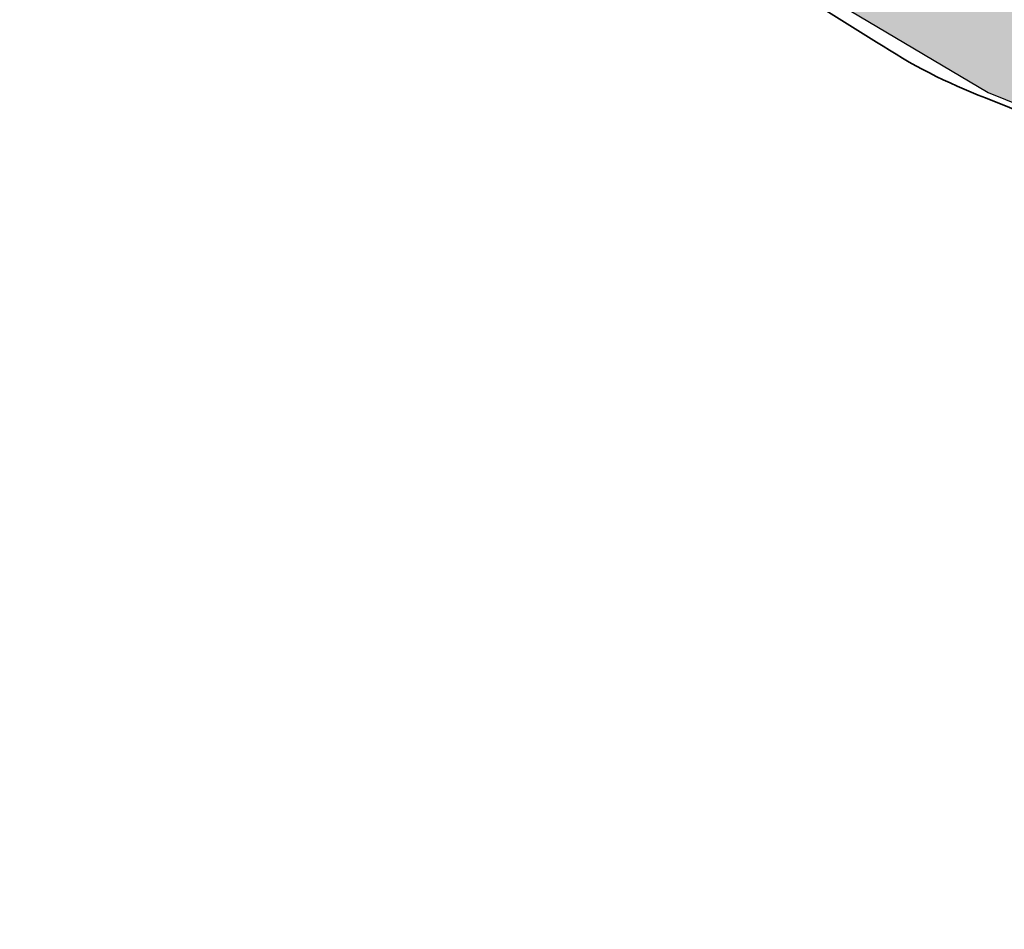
# Model space of a CAD drawing. Header units: metres. Extents: x 154038 to 155227, y 461678 to 462519.
# Tile 4 of 256: x 154433 to 154458, y 461885 to 461909. Entities that reach past the tile are written whole.
import ezdxf

# ---------------------------------------------------------------- set-up
doc = ezdxf.new("R2010")
doc.units = ezdxf.units.M
doc.layers.add('N-GV-GR-GROENVOORZIENING_Zrand-G', color=5, linetype='Continuous')
doc.layers.add('N-GV-GR-GROENVOORZIENING_Zrand-V', color=7, linetype='Continuous', true_color=0x787121)
doc.layers.add('N-WE-KG-WERKGRENS-G', color=1, linetype='Continuous', lineweight=35)

msp = doc.modelspace()

# ---------------------------------------------------------------- hatches: boundary and pattern name
at = {"layer": 'N-GV-GR-GROENVOORZIENING_Zrand-V'}
h = msp.add_hatch(color=256, dxfattribs=at)
h.dxf.hatch_style = 1
h.paths.add_polyline_path([(154470.012, 461905.91), (154466.425, 461907.228), (154468.149, 461911.922), (154442.084, 461921.577), (154440.327, 461916.835), (154440.609, 461916.716), (154441.742, 461916.088), (154442.848, 461915.379), (154447.037, 461912.978), (154452.22, 461909.892), (154457.404, 461906.807), (154464.273, 461904.038), (154468.683, 461902.261)])

# ---------------------------------------------------------------- linework, layer by layer
at = {"layer": 'N-GV-GR-GROENVOORZIENING_Zrand-G'}
msp.add_lwpolyline([(154470.012, 461905.91), (154466.425, 461907.228), (154468.149, 461911.922), (154442.084, 461921.577), (154440.327, 461916.835), (154440.609, 461916.716), (154441.742, 461916.088), (154442.848, 461915.379), (154447.037, 461912.978), (154452.22, 461909.892), (154457.404, 461906.807), (154464.273, 461904.038), (154468.683, 461902.261)], close=True, dxfattribs=at)
at = {"layer": 'N-WE-KG-WERKGRENS-G', "ltscale": 0.25}
msp.add_lwpolyline([(154510.097, 461885.406), (154464.217, 461903.899), (154457.337, 461906.672, -0.055072), (154454.556, 461908.101), (154446.961, 461912.848), (154442.77, 461915.251), (154441.665, 461915.959), (154440.544, 461916.581), (154437.637, 461917.804), (154422.177, 461924.083), (154420.268, 461924.791), (154418.523, 461925.395), (154415.756, 461926.066), (154408.484, 461927.477), (154403.391, 461928.708, -0.039939), (154398.263, 461930.425), (154387.606, 461934.759, -0.049429), (154381.897, 461937.685), (154371.783, 461943.892)], format="xyb", dxfattribs=at)

doc.saveas('drawing.dxf')
